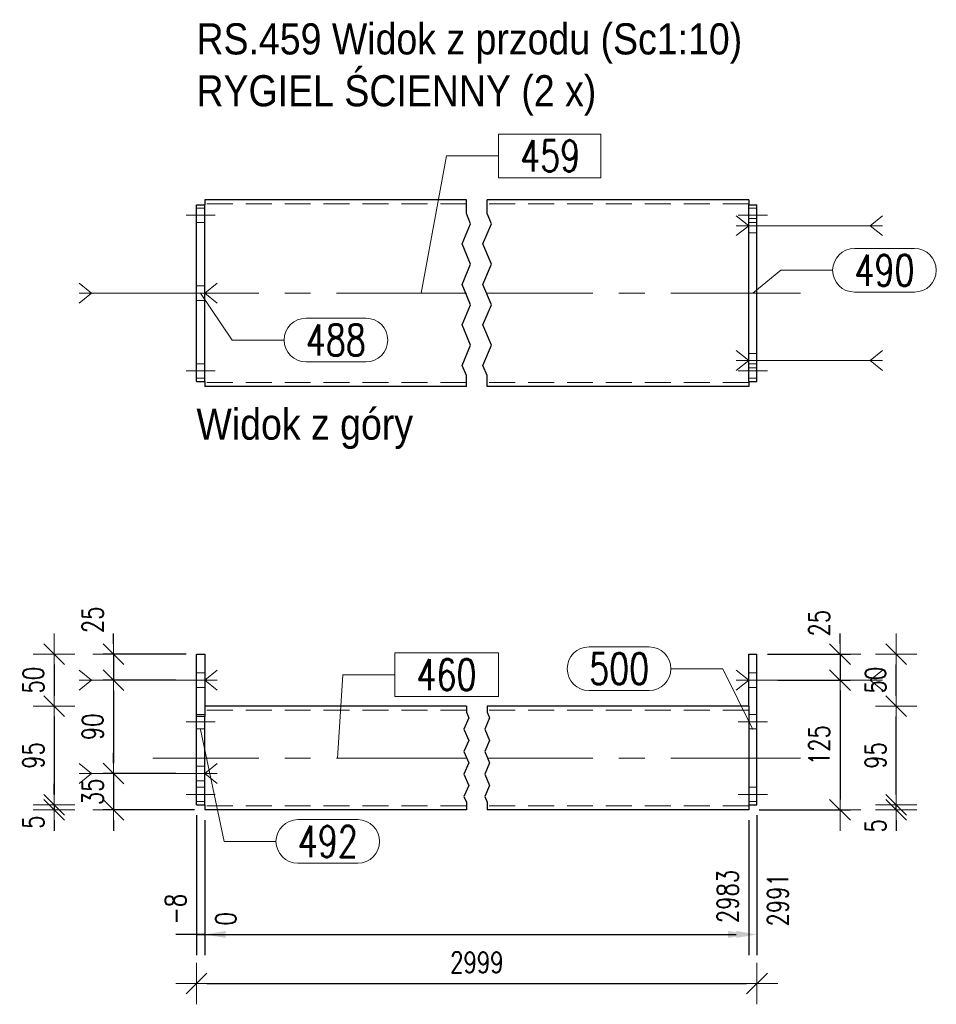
# Model space of a CAD drawing. Header units: millimetres. Extents: x -877 to 135, y 14151 to 14821.
# Tile 3 of 46: x -706 to -617, y 14207 to 14302. Entities that reach past the tile are written whole.
import ezdxf

# ---------------------------------------------------------------- set-up
doc = ezdxf.new("R2010")
doc.units = ezdxf.units.MM
doc.header["$LTSCALE"] = 10
doc.linetypes.add('HIDDEN', pattern=[0.375, 0.25, -0.125])
doc.linetypes.add('MITTE', pattern=[2, 1.25, -0.25, 0.25, -0.25])
doc.layers.get('Defpoints').update_dxf_attribs({"color": 1})
for name, color, linetype, lineweight in [('PS_Bolt', 4, 'Continuous', 13), ('PS_DIM', 4, 'Continuous', 13), ('PS_Hidden', 2, 'HIDDEN', 9), ('PS_Mid', 5, 'MITTE', 15), ('PS_Pos', 1, 'Continuous', 15), ('PS_Shape', 161, 'Continuous', 30), ('PS_SOLID', 7, 'Continuous', 30), ('PS_TEXT', 3, 'Continuous', 18)]:
    doc.layers.add(name, color=color, linetype=linetype, lineweight=lineweight)
doc.styles.add('gil', font='txt', dxfattribs={"width": 0.9})
doc.styles.add('simplex', font='simplex.shx', dxfattribs={"width": 0.75})
doc.dimstyles.new('1_10_GŁ_DS1-LS10', dxfattribs={"dimtxt": 2, "dimasz": 2, "dimexe": 2, "dimexo": 1, "dimgap": 1, "dimtad": 1, "dimjust": 4, "dimdec": 0, "dimlfac": 10, "dimtxsty": 'simplex', "dimblk1": 'NONE', "dimsah": 1, "dimcen": 2, "dimclrd": 256, "dimclre": 256, "dimclrt": 3, "dimadec": 1, "dimazin": 0, "dimtfac": 1, "dimtdec": 0, "dimtmove": 2, "dimatfit": 3, "dimfxl": 1, "dimarcsym": 0})
doc.dimstyles.new('1_10_PRZ', dxfattribs={"dimtxt": 2, "dimasz": 1, "dimexe": 2, "dimexo": 5, "dimgap": 1, "dimtad": 1, "dimdec": 0, "dimlfac": 10, "dimtxsty": 'simplex', "dimblk": 'dimznak', "dimcen": 2, "dimse1": 1, "dimse2": 1, "dimclrt": 3, "dimadec": 1, "dimazin": 0, "dimtfac": 1, "dimtdec": 0, "dimtix": 1, "dimtmove": 2, "dimatfit": 3, "dimldrblk": 'dim-grot', "dimfxl": 1, "dimarcsym": 0})
doc.dimstyles.new('1_10_PRZ_DS1-LS10', dxfattribs={"dimtxt": 2, "dimasz": 1, "dimexe": 2, "dimexo": 5, "dimgap": 1, "dimtad": 1, "dimdec": 0, "dimlfac": 10, "dimtxsty": 'simplex', "dimblk": 'dimznak', "dimcen": 2, "dimse1": 1, "dimse2": 1, "dimclrt": 3, "dimadec": 1, "dimazin": 0, "dimtfac": 1, "dimtdec": 0, "dimtix": 1, "dimtmove": 2, "dimatfit": 3, "dimldrblk": 'dim-grot', "dimfxl": 1, "dimarcsym": 0})
doc.dimstyles.new('1_10_SC', dxfattribs={"dimtxt": 2, "dimasz": 1, "dimexe": 1, "dimexo": 1, "dimgap": 1, "dimtad": 1, "dimdec": 0, "dimlfac": 10, "dimtxsty": 'simplex', "dimblk": 'dimznak', "dimcen": 2, "dimclrd": 256, "dimclre": 256, "dimclrt": 3, "dimadec": 1, "dimazin": 0, "dimtfac": 1, "dimtdec": 0, "dimtix": 1, "dimtmove": 2, "dimatfit": 3, "dimldrblk": 'dim-grot', "dimfxl": 1, "dimarcsym": 0})

# ---------------------------------------------------------------- blocks, each defined once
blk = doc.blocks.new('dimznak')
at = {"color": 0}
for points in [[(0, 2), (0, -2)], [(-2, 0), (2, 0)]]:
    blk.add_lwpolyline(points, dxfattribs=at)
at = {"color": 2}
blk.add_lwpolyline([(1, 1), (-1, -1)], dxfattribs=at)
blk = doc.blocks.new('*D29')
at = {"layer": 'Defpoints', "color": 0, "transparency": 16777216}
for p in [(-634.603, 14240.891), (-633.603, 14238.391), (-626.603, 14238.391)]:
    blk.add_point(p, dxfattribs=at)
at = {"layer": 'PS_DIM', "lineweight": -2, "transparency": 16777216}
for p, q in [((-626.603, 14241.891), (-626.603, 14242.891)), ((-633.603, 14240.891), (-625.603, 14240.891)), ((-626.603, 14240.891), (-626.603, 14238.391)), ((-632.603, 14238.391), (-625.603, 14238.391)), ((-626.603, 14237.391), (-626.603, 14236.391))]:
    blk.add_line(p, q, dxfattribs=at)
for p, rotation in [((-626.603, 14240.891), 270), ((-626.603, 14238.391), 90)]:
    blk.add_blockref('dimznak', p, dxfattribs=dict(at, rotation=rotation))
at = {"layer": 'PS_DIM', "color": 3, "transparency": 16777216, "insert": (-628.603, 14243.885), "char_height": 2, "attachment_point": 5, "rotation": 90, "style": 'simplex'}
blk.add_mtext('25', dxfattribs=at)
blk = doc.blocks.new('dim-grot')
blk.add_hatch(color=256).paths.add_polyline_path([(0, 0), (-2, 0.5), (-2, -0.5)])
blk.add_lwpolyline([(0, 0), (-2, 0.5), (-2, -0.5), (0, 0)])
blk = doc.blocks.new('*D30')
at = {"layer": 'Defpoints', "color": 0, "transparency": 16777216}
for p in [(-633.603, 14238.391), (-635.403, 14225.891), (-626.603, 14225.891)]:
    blk.add_point(p, dxfattribs=at)
at = {"layer": 'PS_DIM', "lineweight": -2, "transparency": 16777216}
for p, q in [((-632.603, 14238.391), (-625.603, 14238.391)), ((-626.603, 14237.391), (-626.603, 14226.891)), ((-634.403, 14225.891), (-625.603, 14225.891))]:
    blk.add_line(p, q, dxfattribs=at)
for p, rotation in [((-626.603, 14238.391), 90), ((-626.603, 14225.891), 270)]:
    blk.add_blockref('dimznak', p, dxfattribs=dict(at, rotation=rotation))
at = {"layer": 'PS_DIM', "color": 3, "transparency": 16777216, "insert": (-628.603, 14232.141), "char_height": 2, "attachment_point": 5, "rotation": 90, "style": 'simplex'}
blk.add_mtext('125', dxfattribs=at)
blk = doc.blocks.new('*D31')
at = {"layer": 'Defpoints', "color": 0, "transparency": 16777216}
for p in [(-634.603, 14226.391), (-621.187, 14226.391), (-635.403, 14225.891)]:
    blk.add_point(p, dxfattribs=at)
at = {"layer": 'PS_DIM', "color": 0, "lineweight": -2, "transparency": 16777216}
for p, q in [((-621.187, 14227.391), (-621.187, 14228.391)), ((-621.187, 14225.891), (-621.187, 14226.391)), ((-621.187, 14224.891), (-621.187, 14223.891))]:
    blk.add_line(p, q, dxfattribs=at)
for p, rotation in [((-621.187, 14226.391), 270), ((-621.187, 14225.891), 90)]:
    blk.add_blockref('dimznak', p, dxfattribs=dict(at, rotation=rotation))
at = {"layer": 'PS_DIM', "color": 3, "transparency": 16777216, "insert": (-623.187, 14224.355), "char_height": 2, "attachment_point": 5, "rotation": 90, "style": 'simplex'}
blk.add_mtext('5', dxfattribs=at)
blk = doc.blocks.new('*D32')
at = {"layer": 'Defpoints', "color": 0, "transparency": 16777216}
for p in [(-635.403, 14235.891), (-621.187, 14235.891), (-634.603, 14226.391)]:
    blk.add_point(p, dxfattribs=at)
at = {"layer": 'PS_DIM', "color": 0, "lineweight": -2, "transparency": 16777216}
blk.add_line((-621.187, 14227.391), (-621.187, 14234.891), dxfattribs=at)
for p, rotation in [((-621.187, 14235.891), 90), ((-621.187, 14226.391), 270)]:
    blk.add_blockref('dimznak', p, dxfattribs=dict(at, rotation=rotation))
at = {"layer": 'PS_DIM', "color": 3, "transparency": 16777216, "insert": (-623.187, 14231.141), "char_height": 2, "attachment_point": 5, "rotation": 90, "style": 'simplex'}
blk.add_mtext('95', dxfattribs=at)
blk = doc.blocks.new('*D33')
at = {"layer": 'Defpoints', "color": 0, "transparency": 16777216}
for p in [(-634.603, 14240.891), (-621.187, 14240.891), (-635.403, 14235.891)]:
    blk.add_point(p, dxfattribs=at)
at = {"layer": 'PS_DIM', "color": 0, "lineweight": -2, "transparency": 16777216}
blk.add_line((-621.187, 14236.891), (-621.187, 14239.891), dxfattribs=at)
for p, rotation in [((-621.187, 14240.891), 90), ((-621.187, 14235.891), 270)]:
    blk.add_blockref('dimznak', p, dxfattribs=dict(at, rotation=rotation))
at = {"layer": 'PS_DIM', "color": 3, "transparency": 16777216, "insert": (-623.187, 14238.391), "char_height": 2, "attachment_point": 5, "rotation": 90, "style": 'simplex'}
blk.add_mtext('50', dxfattribs=at)
blk = doc.blocks.new('*D40')
at = {"layer": 'Defpoints', "color": 0, "transparency": 16777216}
for p in [(-688.603, 14240.891), (-696.603, 14238.391), (-689.603, 14238.391)]:
    blk.add_point(p, dxfattribs=at)
at = {"layer": 'PS_DIM', "lineweight": -2, "transparency": 16777216}
for p, q in [((-696.603, 14241.891), (-696.603, 14242.891)), ((-689.603, 14240.891), (-697.603, 14240.891)), ((-696.603, 14240.891), (-696.603, 14238.391)), ((-690.603, 14238.391), (-697.603, 14238.391)), ((-696.603, 14237.391), (-696.603, 14236.391))]:
    blk.add_line(p, q, dxfattribs=at)
for p, rotation in [((-696.603, 14240.891), 270), ((-696.603, 14238.391), 90)]:
    blk.add_blockref('dimznak', p, dxfattribs=dict(at, rotation=rotation))
at = {"layer": 'PS_DIM', "color": 3, "transparency": 16777216, "insert": (-698.603, 14244.214), "char_height": 2, "attachment_point": 5, "rotation": 90, "style": 'simplex'}
blk.add_mtext('25', dxfattribs=at)
blk = doc.blocks.new('*D41')
at = {"layer": 'Defpoints', "color": 0, "transparency": 16777216}
for p in [(-689.603, 14238.391), (-696.603, 14229.391), (-689.603, 14229.391)]:
    blk.add_point(p, dxfattribs=at)
at = {"layer": 'PS_DIM', "lineweight": -2, "transparency": 16777216}
for p, q in [((-690.603, 14238.391), (-697.603, 14238.391)), ((-696.603, 14237.391), (-696.603, 14230.391)), ((-690.603, 14229.391), (-697.603, 14229.391))]:
    blk.add_line(p, q, dxfattribs=at)
for p, rotation in [((-696.603, 14238.391), 90), ((-696.603, 14229.391), 270)]:
    blk.add_blockref('dimznak', p, dxfattribs=dict(at, rotation=rotation))
at = {"layer": 'PS_DIM', "color": 3, "transparency": 16777216, "insert": (-698.603, 14233.891), "char_height": 2, "attachment_point": 5, "rotation": 90, "style": 'simplex'}
blk.add_mtext('90', dxfattribs=at)
blk = doc.blocks.new('*D42')
at = {"layer": 'Defpoints', "color": 0, "transparency": 16777216}
for p in [(-689.603, 14229.391), (-696.603, 14225.891), (-687.803, 14225.891)]:
    blk.add_point(p, dxfattribs=at)
at = {"layer": 'PS_DIM', "lineweight": -2, "transparency": 16777216}
for p, q in [((-696.603, 14230.391), (-696.603, 14231.391)), ((-690.603, 14229.391), (-697.603, 14229.391)), ((-696.603, 14229.391), (-696.603, 14225.891)), ((-688.803, 14225.891), (-697.603, 14225.891)), ((-696.603, 14224.891), (-696.603, 14223.891))]:
    blk.add_line(p, q, dxfattribs=at)
for p, rotation in [((-696.603, 14229.391), 270), ((-696.603, 14225.891), 90)]:
    blk.add_blockref('dimznak', p, dxfattribs=dict(at, rotation=rotation))
at = {"layer": 'PS_DIM', "color": 3, "transparency": 16777216, "insert": (-698.603, 14227.641), "char_height": 2, "attachment_point": 5, "rotation": 90, "style": 'simplex'}
blk.add_mtext('35', dxfattribs=at)
blk = doc.blocks.new('*D43')
at = {"layer": 'Defpoints', "color": 0, "transparency": 16777216}
for p in [(-687.803, 14240.891), (-702.322, 14235.891), (-687.803, 14235.891)]:
    blk.add_point(p, dxfattribs=at)
at = {"layer": 'PS_DIM', "color": 0, "lineweight": -2, "transparency": 16777216}
blk.add_line((-702.322, 14239.891), (-702.322, 14236.891), dxfattribs=at)
for p, rotation in [((-702.322, 14240.891), 90), ((-702.322, 14235.891), 270)]:
    blk.add_blockref('dimznak', p, dxfattribs=dict(at, rotation=rotation))
at = {"layer": 'PS_DIM', "color": 3, "transparency": 16777216, "insert": (-704.322, 14238.391), "char_height": 2, "attachment_point": 5, "rotation": 90, "style": 'simplex'}
blk.add_mtext('50', dxfattribs=at)
blk = doc.blocks.new('*D44')
at = {"layer": 'Defpoints', "color": 0, "transparency": 16777216}
for p in [(-687.803, 14235.891), (-702.322, 14226.391), (-688.603, 14226.391)]:
    blk.add_point(p, dxfattribs=at)
at = {"layer": 'PS_DIM', "color": 0, "lineweight": -2, "transparency": 16777216}
blk.add_line((-702.322, 14234.891), (-702.322, 14227.391), dxfattribs=at)
for p, rotation in [((-702.322, 14235.891), 90), ((-702.322, 14226.391), 270)]:
    blk.add_blockref('dimznak', p, dxfattribs=dict(at, rotation=rotation))
at = {"layer": 'PS_DIM', "color": 3, "transparency": 16777216, "insert": (-704.322, 14231.141), "char_height": 2, "attachment_point": 5, "rotation": 90, "style": 'simplex'}
blk.add_mtext('95', dxfattribs=at)
blk = doc.blocks.new('*D45')
at = {"layer": 'Defpoints', "color": 0, "transparency": 16777216}
for p in [(-688.603, 14226.391), (-702.322, 14225.891), (-687.803, 14225.891)]:
    blk.add_point(p, dxfattribs=at)
at = {"layer": 'PS_DIM', "color": 0, "lineweight": -2, "transparency": 16777216}
for p, q in [((-702.322, 14227.391), (-702.322, 14228.391)), ((-702.322, 14226.391), (-702.322, 14225.891)), ((-702.322, 14224.891), (-702.322, 14223.891))]:
    blk.add_line(p, q, dxfattribs=at)
for p, rotation in [((-702.322, 14226.391), 270), ((-702.322, 14225.891), 90)]:
    blk.add_blockref('dimznak', p, dxfattribs=dict(at, rotation=rotation))
at = {"layer": 'PS_DIM', "color": 3, "transparency": 16777216, "insert": (-704.322, 14224.723), "char_height": 2, "attachment_point": 5, "rotation": 90, "style": 'simplex'}
blk.add_mtext('5', dxfattribs=at)
blk = doc.blocks.new('*D174')
at = {"layer": 'Defpoints', "color": 0, "transparency": 16777216}
for p in [(-688.603, 14226.391), (-687.803, 14225.891), (-687.803, 14213.891)]:
    blk.add_point(p, dxfattribs=at)
at = {"layer": 'PS_DIM', "lineweight": -2, "transparency": 16777216}
for p, q in [((-688.603, 14225.391), (-688.603, 14211.891)), ((-687.803, 14224.891), (-687.803, 14211.891)), ((-688.603, 14213.891), (-690.603, 14213.891)), ((-688.603, 14213.891), (-687.803, 14213.891)), ((-685.803, 14213.891), (-683.803, 14213.891))]:
    blk.add_line(p, q, dxfattribs=at)
at = {"layer": 'PS_DIM', "transparency": 16777216}
blk.add_solid([(-685.803, 14214.224), (-685.803, 14213.557), (-687.803, 14213.891)], dxfattribs=at)
at = {"layer": 'PS_DIM', "color": 3, "transparency": 16777216, "insert": (-690.623, 14216.339), "char_height": 2, "attachment_point": 5, "rotation": 90, "style": 'simplex'}
blk.add_mtext('-8', dxfattribs=at)
blk = doc.blocks.new('_None')
blk = doc.blocks.new('*D175')
at = {"layer": 'Defpoints', "color": 0, "transparency": 16777216}
for p in [(-687.803, 14225.891), (-687.803, 14225.891), (-687.803, 14213.891)]:
    blk.add_point(p, dxfattribs=at)
at = {"layer": 'PS_DIM', "lineweight": -2, "transparency": 16777216}
for p, q in [((-687.803, 14224.891), (-687.803, 14211.891)), ((-687.803, 14224.891), (-687.803, 14211.891)), ((-687.803, 14213.891), (-689.803, 14213.891)), ((-685.803, 14213.891), (-683.803, 14213.891))]:
    blk.add_line(p, q, dxfattribs=at)
at = {"layer": 'PS_DIM', "transparency": 16777216}
blk.add_solid([(-685.803, 14214.224), (-685.803, 14213.557), (-687.803, 14213.891)], dxfattribs=at)
at = {"layer": 'PS_DIM', "color": 3, "transparency": 16777216, "insert": (-685.783, 14215.411), "char_height": 2, "attachment_point": 5, "rotation": 90, "style": 'simplex'}
blk.add_mtext('0', dxfattribs=at)
blk = doc.blocks.new('*D176')
at = {"layer": 'Defpoints', "color": 0, "transparency": 16777216}
for p in [(-687.803, 14225.891), (-635.403, 14225.891), (-635.403, 14213.891)]:
    blk.add_point(p, dxfattribs=at)
at = {"layer": 'PS_DIM', "lineweight": -2, "transparency": 16777216}
for p, q in [((-687.803, 14224.891), (-687.803, 14211.891)), ((-635.403, 14224.891), (-635.403, 14211.891)), ((-687.803, 14213.891), (-637.403, 14213.891))]:
    blk.add_line(p, q, dxfattribs=at)
at = {"layer": 'PS_DIM', "transparency": 16777216}
blk.add_solid([(-637.403, 14214.224), (-637.403, 14213.557), (-635.403, 14213.891)], dxfattribs=at)
at = {"layer": 'PS_DIM', "color": 3, "transparency": 16777216, "insert": (-637.423, 14217.553), "char_height": 2, "attachment_point": 5, "rotation": 90, "style": 'simplex'}
blk.add_mtext('2983', dxfattribs=at)
blk = doc.blocks.new('*D177')
at = {"layer": 'Defpoints', "color": 0, "transparency": 16777216}
for p in [(-634.603, 14226.391), (-687.803, 14225.891), (-634.603, 14213.891)]:
    blk.add_point(p, dxfattribs=at)
at = {"layer": 'PS_DIM', "lineweight": -2, "transparency": 16777216}
for p, q in [((-687.803, 14224.891), (-687.803, 14211.891)), ((-634.603, 14225.391), (-634.603, 14211.891)), ((-687.803, 14213.891), (-636.603, 14213.891))]:
    blk.add_line(p, q, dxfattribs=at)
at = {"layer": 'PS_DIM', "transparency": 16777216}
blk.add_solid([(-636.603, 14214.224), (-636.603, 14213.557), (-634.603, 14213.891)], dxfattribs=at)
at = {"layer": 'PS_DIM', "color": 3, "transparency": 16777216, "insert": (-632.583, 14217.232), "char_height": 2, "attachment_point": 5, "rotation": 90, "style": 'simplex'}
blk.add_mtext('2991', dxfattribs=at)
blk = doc.blocks.new('*D274')
at = {"layer": 'Defpoints', "color": 0, "transparency": 16777216}
for p in [(-688.603, 14226.391), (-634.603, 14226.391), (-634.603, 14209.16)]:
    blk.add_point(p, dxfattribs=at)
at = {"layer": 'PS_DIM', "color": 0, "lineweight": -2, "transparency": 16777216}
blk.add_line((-687.603, 14209.16), (-635.603, 14209.16), dxfattribs=at)
at = {"layer": 'PS_DIM', "color": 0, "lineweight": -2, "transparency": 16777216, "rotation": 180}
blk.add_blockref('dimznak', (-688.603, 14209.16), dxfattribs=at)
at = {"layer": 'PS_DIM', "color": 0, "lineweight": -2, "transparency": 16777216}
blk.add_blockref('dimznak', (-634.603, 14209.16), dxfattribs=at)
at = {"layer": 'PS_DIM', "color": 3, "transparency": 16777216, "insert": (-661.603, 14211.2), "char_height": 2, "attachment_point": 5, "style": 'simplex'}
blk.add_mtext('2999', dxfattribs=at)
blk = doc.blocks.new('*X753')
at = {"color": 3, "style": 'gil', "width": 0.9}
for s, p in [('RS.459 Widok z przodu (Sc1:10)', (-688.603, 14298.686)), ('RYGIEL ŚCIENNY (2 x)', (-688.603, 14293.686))]:
    blk.add_text(s, height=3, dxfattribs=at).set_placement(p)
blk = doc.blocks.new('*X754')
at = {"color": 1}
for p, q in [((-662.603, 14283.347), (-662.603, 14284.684)), ((-660.603, 14283.347), (-660.603, 14284.684)), ((-662.19, 14282.371), (-662.603, 14283.347)), ((-660.19, 14282.371), (-660.603, 14283.347)), ((-663.015, 14280.421), (-662.19, 14282.371)), ((-661.015, 14280.421), (-660.19, 14282.371)), ((-662.19, 14278.47), (-663.015, 14280.421)), ((-660.19, 14278.47), (-661.015, 14280.421)), ((-663.015, 14276.52), (-662.19, 14278.47)), ((-661.015, 14276.52), (-660.19, 14278.47)), ((-662.19, 14274.569), (-663.015, 14276.52)), ((-660.19, 14274.569), (-661.015, 14276.52)), ((-663.015, 14272.619), (-662.19, 14274.569)), ((-661.015, 14272.619), (-660.19, 14274.569)), ((-662.19, 14270.668), (-663.015, 14272.619)), ((-660.19, 14270.668), (-661.015, 14272.619)), ((-663.015, 14268.718), (-662.19, 14270.668)), ((-661.015, 14268.718), (-660.19, 14270.668)), ((-662.603, 14267.743), (-663.015, 14268.718)), ((-660.603, 14267.743), (-661.015, 14268.718)), ((-662.603, 14266.684), (-662.603, 14267.743)), ((-660.603, 14266.684), (-660.603, 14267.743))]:
    blk.add_line(p, q, dxfattribs=at)
at = {"layer": 'PS_Hidden', "color": 2, "linetype": 'HIDDEN'}
for p, q in [((-662.603, 14284.284), (-687.803, 14284.284)), ((-635.403, 14284.284), (-660.603, 14284.284)), ((-688.603, 14283.884), (-687.803, 14283.884)), ((-634.603, 14283.884), (-635.403, 14283.884)), ((-688.603, 14282.484), (-687.803, 14282.484)), ((-635.403, 14282.884), (-634.603, 14282.884)), ((-634.603, 14282.484), (-635.403, 14282.484)), ((-635.403, 14281.484), (-634.603, 14281.484)), ((-688.603, 14276.384), (-687.803, 14276.384)), ((-688.603, 14274.984), (-687.803, 14274.984)), ((-635.403, 14269.884), (-634.603, 14269.884)), ((-688.603, 14268.884), (-687.803, 14268.884)), ((-634.603, 14268.884), (-635.403, 14268.884)), ((-635.403, 14268.484), (-634.603, 14268.484)), ((-688.603, 14267.484), (-687.803, 14267.484)), ((-634.603, 14267.484), (-635.403, 14267.484)), ((-662.603, 14267.084), (-687.803, 14267.084)), ((-635.403, 14267.084), (-660.603, 14267.084))]:
    blk.add_line(p, q, dxfattribs=at)
at = {"layer": 'PS_Mid', "color": 5, "linetype": 'MITTE'}
for p, q in [((-686.803, 14283.184), (-689.603, 14283.184)), ((-686.803, 14283.184), (-689.603, 14283.184)), ((-636.403, 14283.184), (-633.603, 14283.184)), ((-636.403, 14283.184), (-633.603, 14283.184)), ((-633.603, 14282.184), (-636.403, 14282.184)), ((-662.603, 14275.684), (-692.803, 14275.684)), ((-686.803, 14275.684), (-689.603, 14275.684)), ((-686.803, 14275.684), (-689.603, 14275.684)), ((-630.403, 14275.684), (-660.603, 14275.684)), ((-633.603, 14269.184), (-636.403, 14269.184)), ((-686.803, 14268.184), (-689.603, 14268.184)), ((-686.803, 14268.184), (-689.603, 14268.184)), ((-636.403, 14268.184), (-633.603, 14268.184)), ((-636.403, 14268.184), (-633.603, 14268.184))]:
    blk.add_line(p, q, dxfattribs=at)
at = {"layer": 'PS_SOLID', "color": 7, "linetype": 'Continuous'}
for p, q in [((-687.803, 14284.684), (-687.803, 14284.184)), ((-662.603, 14284.684), (-687.803, 14284.684)), ((-635.403, 14284.684), (-660.603, 14284.684)), ((-635.403, 14284.684), (-635.403, 14284.184)), ((-688.603, 14267.184), (-688.603, 14284.184)), ((-688.603, 14284.184), (-687.803, 14284.184)), ((-687.803, 14267.184), (-687.803, 14284.184)), ((-635.403, 14267.184), (-635.403, 14284.184)), ((-635.403, 14284.184), (-634.603, 14284.184)), ((-634.603, 14267.184), (-634.603, 14284.184)), ((-688.603, 14267.184), (-687.803, 14267.184)), ((-687.803, 14267.184), (-687.803, 14266.684)), ((-635.403, 14267.184), (-634.603, 14267.184)), ((-635.403, 14267.184), (-635.403, 14266.684)), ((-662.603, 14266.684), (-687.803, 14266.684)), ((-635.403, 14266.684), (-660.603, 14266.684))]:
    blk.add_line(p, q, dxfattribs=at)
blk = doc.blocks.new('*X755')
at = {"color": 5, "linetype": 'Continuous'}
for p, q in [((-699.903, 14276.644), (-698.703, 14275.684)), ((-686.603, 14276.644), (-687.803, 14275.684)), ((-698.703, 14275.684), (-699.903, 14274.724)), ((-686.603, 14275.684), (-699.903, 14275.684)), ((-687.803, 14275.684), (-686.603, 14274.724))]:
    blk.add_line(p, q, dxfattribs=at)
blk = doc.blocks.new('*X756')
at = {"color": 5, "linetype": 'Continuous'}
for p, q in [((-699.903, 14276.644), (-698.703, 14275.684)), ((-686.603, 14276.644), (-687.803, 14275.684)), ((-698.703, 14275.684), (-699.903, 14274.724)), ((-686.603, 14275.684), (-699.903, 14275.684)), ((-687.803, 14275.684), (-686.603, 14274.724))]:
    blk.add_line(p, q, dxfattribs=at)
blk = doc.blocks.new('*X757')
at = {"color": 4, "linetype": 'Continuous'}
for p, q in [((-636.603, 14270.144), (-635.403, 14269.184)), ((-622.503, 14270.144), (-623.703, 14269.184)), ((-635.403, 14269.184), (-636.603, 14268.224)), ((-622.503, 14269.184), (-636.603, 14269.184)), ((-623.703, 14269.184), (-622.503, 14268.224))]:
    blk.add_line(p, q, dxfattribs=at)
blk = doc.blocks.new('*X758')
at = {"color": 4, "linetype": 'Continuous'}
for p, q in [((-636.603, 14283.144), (-635.403, 14282.184)), ((-622.503, 14283.144), (-623.703, 14282.184)), ((-635.403, 14282.184), (-636.603, 14281.224)), ((-622.503, 14282.184), (-636.603, 14282.184)), ((-623.703, 14282.184), (-622.503, 14281.224))]:
    blk.add_line(p, q, dxfattribs=at)
blk = doc.blocks.new('*X761')
at = {"color": 1}
for p, q in [((-649.632, 14291.011), (-659.511, 14291.011)), ((-659.511, 14291.011), (-659.511, 14286.811)), ((-649.632, 14286.811), (-649.632, 14291.011)), ((-666.956, 14275.684), (-664.511, 14288.911)), ((-664.511, 14288.911), (-659.511, 14288.911)), ((-659.511, 14286.811), (-649.632, 14286.811))]:
    blk.add_line(p, q, dxfattribs=at)
at = {"color": 30, "style": 'simplex', "width": 0.75}
blk.add_text('459', height=3, dxfattribs=at).set_placement((-657.411, 14287.411))
blk = doc.blocks.new('*X762')
at = {"color": 1}
for p, q in [((-625.211, 14279.986), (-619.426, 14279.986)), ((-635.003, 14275.684), (-632.311, 14277.886)), ((-632.311, 14277.886), (-627.311, 14277.886)), ((-625.211, 14275.786), (-619.426, 14275.786))]:
    blk.add_line(p, q, dxfattribs=at)
for centre, start, end in [((-625.211, 14277.886), 90, 270), ((-619.426, 14277.886), 270, 90)]:
    blk.add_arc(centre, 2.1, start, end, dxfattribs=at)
at = {"color": 30, "style": 'simplex', "width": 0.75}
blk.add_text('490', height=3, dxfattribs=at).set_placement((-625.211, 14276.386))
blk = doc.blocks.new('*X763')
at = {"color": 1}
for p, q in [((-688.203, 14275.684), (-685.161, 14271.165)), ((-678.061, 14273.265), (-672.276, 14273.265)), ((-685.161, 14271.165), (-680.161, 14271.165)), ((-678.061, 14269.065), (-672.276, 14269.065))]:
    blk.add_line(p, q, dxfattribs=at)
for centre, start, end in [((-678.061, 14271.165), 90, 270), ((-672.276, 14271.165), 270, 90)]:
    blk.add_arc(centre, 2.1, start, end, dxfattribs=at)
at = {"color": 30, "style": 'simplex', "width": 0.75}
blk.add_text('488', height=3, dxfattribs=at).set_placement((-678.061, 14269.665))
blk = doc.blocks.new('*X764')
at = {"color": 3, "style": 'gil', "width": 0.9}
blk.add_text('Widok z góry', height=3, dxfattribs=at).set_placement((-688.603, 14261.566))
blk = doc.blocks.new('*X765')
at = {"color": 5, "linetype": 'Continuous'}
for p, q in [((-699.903, 14239.351), (-698.703, 14238.391)), ((-686.603, 14239.351), (-687.803, 14238.391)), ((-698.703, 14238.391), (-699.903, 14237.431)), ((-686.603, 14238.391), (-699.903, 14238.391)), ((-687.803, 14238.391), (-686.603, 14237.431))]:
    blk.add_line(p, q, dxfattribs=at)
blk = doc.blocks.new('*X766')
at = {"color": 5, "linetype": 'Continuous'}
for p, q in [((-699.903, 14230.351), (-698.703, 14229.391)), ((-686.603, 14230.351), (-687.803, 14229.391)), ((-698.703, 14229.391), (-699.903, 14228.431)), ((-686.603, 14229.391), (-699.903, 14229.391)), ((-687.803, 14229.391), (-686.603, 14228.431))]:
    blk.add_line(p, q, dxfattribs=at)
blk = doc.blocks.new('*X767')
at = {"color": 4, "linetype": 'Continuous'}
for p, q in [((-636.603, 14239.351), (-635.403, 14238.391)), ((-622.503, 14239.351), (-623.703, 14238.391)), ((-635.403, 14238.391), (-636.603, 14237.431)), ((-622.503, 14238.391), (-636.603, 14238.391)), ((-623.703, 14238.391), (-622.503, 14237.431))]:
    blk.add_line(p, q, dxfattribs=at)
blk = doc.blocks.new('*X768')
at = {"color": 4, "linetype": 'Continuous'}
for p, q in [((-636.603, 14239.351), (-635.403, 14238.391)), ((-622.503, 14239.351), (-623.703, 14238.391)), ((-635.403, 14238.391), (-636.603, 14237.431)), ((-622.503, 14238.391), (-636.603, 14238.391)), ((-623.703, 14238.391), (-622.503, 14237.431))]:
    blk.add_line(p, q, dxfattribs=at)
blk = doc.blocks.new('*X771')
at = {"color": 1}
for p, q in [((-662.603, 14235.891), (-662.603, 14235.302)), ((-660.603, 14235.891), (-660.603, 14235.302)), ((-662.603, 14235.302), (-662.374, 14234.761)), ((-660.603, 14235.302), (-660.374, 14234.761)), ((-662.374, 14234.761), (-662.832, 14233.677)), ((-660.374, 14234.761), (-660.832, 14233.677)), ((-662.832, 14233.677), (-662.374, 14232.593)), ((-660.832, 14233.677), (-660.374, 14232.593)), ((-662.374, 14232.593), (-662.832, 14231.51)), ((-660.374, 14232.593), (-660.832, 14231.51)), ((-662.832, 14231.51), (-662.374, 14230.426)), ((-660.832, 14231.51), (-660.374, 14230.426)), ((-662.374, 14230.426), (-662.832, 14229.343)), ((-660.374, 14230.426), (-660.832, 14229.343)), ((-662.832, 14229.343), (-662.374, 14228.259)), ((-660.832, 14229.343), (-660.374, 14228.259)), ((-662.374, 14228.259), (-662.832, 14227.175)), ((-660.374, 14228.259), (-660.832, 14227.175)), ((-662.832, 14227.175), (-662.603, 14226.634)), ((-662.603, 14226.634), (-662.603, 14225.891)), ((-660.832, 14227.175), (-660.603, 14226.634)), ((-660.603, 14226.634), (-660.603, 14225.891))]:
    blk.add_line(p, q, dxfattribs=at)
at = {"layer": 'PS_Hidden', "color": 2, "linetype": 'HIDDEN'}
for p, q in [((-688.603, 14239.091), (-687.803, 14239.091)), ((-635.403, 14239.091), (-634.603, 14239.091)), ((-688.603, 14237.691), (-687.803, 14237.691)), ((-635.403, 14237.691), (-634.603, 14237.691)), ((-688.603, 14235.091), (-687.803, 14235.091)), ((-662.603, 14235.491), (-687.803, 14235.491)), ((-635.403, 14235.491), (-660.603, 14235.491)), ((-634.603, 14235.091), (-635.403, 14235.091)), ((-688.603, 14233.691), (-687.803, 14233.691)), ((-634.603, 14233.691), (-635.403, 14233.691)), ((-688.603, 14230.091), (-687.803, 14230.091)), ((-688.603, 14228.691), (-687.803, 14228.691)), ((-688.603, 14228.091), (-687.803, 14228.091)), ((-634.603, 14228.091), (-635.403, 14228.091)), ((-688.603, 14226.691), (-687.803, 14226.691)), ((-634.603, 14226.691), (-635.403, 14226.691)), ((-662.603, 14226.291), (-687.803, 14226.291)), ((-635.403, 14226.291), (-660.603, 14226.291))]:
    blk.add_line(p, q, dxfattribs=at)
at = {"layer": 'PS_Mid', "color": 5, "linetype": 'MITTE'}
for p, q in [((-686.803, 14238.391), (-689.603, 14238.391)), ((-633.603, 14238.391), (-636.403, 14238.391)), ((-633.603, 14238.391), (-636.403, 14238.391)), ((-686.803, 14234.391), (-689.603, 14234.391)), ((-686.803, 14234.391), (-689.603, 14234.391)), ((-636.403, 14234.391), (-633.603, 14234.391)), ((-636.403, 14234.391), (-633.603, 14234.391)), ((-662.603, 14230.891), (-692.803, 14230.891)), ((-630.403, 14230.891), (-660.603, 14230.891)), ((-686.803, 14229.391), (-689.603, 14229.391)), ((-686.803, 14227.391), (-689.603, 14227.391)), ((-686.803, 14227.391), (-689.603, 14227.391)), ((-636.403, 14227.391), (-633.603, 14227.391)), ((-636.403, 14227.391), (-633.603, 14227.391))]:
    blk.add_line(p, q, dxfattribs=at)
at = {"layer": 'PS_SOLID', "color": 7, "linetype": 'Continuous'}
for p, q in [((-688.603, 14234.891), (-688.603, 14240.891)), ((-688.603, 14240.891), (-687.803, 14240.891)), ((-687.803, 14240.891), (-687.803, 14234.891)), ((-635.403, 14235.891), (-635.403, 14240.891)), ((-635.403, 14240.891), (-634.603, 14240.891)), ((-634.603, 14226.391), (-634.603, 14240.891)), ((-662.603, 14235.891), (-687.803, 14235.891)), ((-635.403, 14235.891), (-660.603, 14235.891)), ((-635.403, 14235.891), (-635.403, 14225.891)), ((-688.603, 14226.391), (-688.603, 14234.891)), ((-687.803, 14234.891), (-688.603, 14234.891)), ((-687.803, 14226.391), (-687.803, 14234.891)), ((-688.603, 14226.391), (-687.803, 14226.391)), ((-687.803, 14226.391), (-687.803, 14225.891)), ((-635.403, 14226.391), (-634.603, 14226.391)), ((-662.603, 14225.891), (-687.803, 14225.891)), ((-635.403, 14225.891), (-660.603, 14225.891))]:
    blk.add_line(p, q, dxfattribs=at)
blk = doc.blocks.new('*X772')
at = {"color": 1}
for p, q in [((-659.513, 14241.02), (-669.499, 14241.02)), ((-669.499, 14241.02), (-669.499, 14236.82)), ((-659.513, 14236.82), (-659.513, 14241.02)), ((-675.016, 14230.891), (-674.499, 14238.92)), ((-674.499, 14238.92), (-669.499, 14238.92)), ((-669.499, 14236.82), (-659.513, 14236.82))]:
    blk.add_line(p, q, dxfattribs=at)
at = {"color": 30, "style": 'simplex', "width": 0.75}
blk.add_text('460', height=3, dxfattribs=at).set_placement((-667.399, 14237.42))
blk = doc.blocks.new('*X773')
at = {"color": 1}
for p, q in [((-650.783, 14241.597), (-644.997, 14241.597)), ((-642.897, 14239.497), (-637.897, 14239.497)), ((-635.003, 14233.641), (-637.897, 14239.497)), ((-650.783, 14237.397), (-644.997, 14237.397))]:
    blk.add_line(p, q, dxfattribs=at)
for centre, start, end in [((-650.783, 14239.497), 90, 270), ((-644.997, 14239.497), 270, 90)]:
    blk.add_arc(centre, 2.1, start, end, dxfattribs=at)
at = {"color": 30, "style": 'simplex', "width": 0.75}
blk.add_text('500', height=3, dxfattribs=at).set_placement((-650.783, 14237.997))
blk = doc.blocks.new('*X774')
at = {"color": 1}
for p, q in [((-688.203, 14233.641), (-685.944, 14222.853)), ((-678.844, 14224.953), (-673.058, 14224.953)), ((-685.944, 14222.853), (-680.944, 14222.853)), ((-678.844, 14220.753), (-673.058, 14220.753))]:
    blk.add_line(p, q, dxfattribs=at)
for centre, start, end in [((-678.844, 14222.853), 90, 270), ((-673.058, 14222.853), 270, 90)]:
    blk.add_arc(centre, 2.1, start, end, dxfattribs=at)
at = {"color": 30, "style": 'simplex', "width": 0.75}
blk.add_text('492', height=3, dxfattribs=at).set_placement((-678.844, 14221.353))

msp = doc.modelspace()

# ---------------------------------------------------------------- block references
at = {"layer": 'PS_Bolt', "color": 4}
for name in ['*X758', '*X757', '*X767', '*X768']:
    msp.add_blockref(name, (0, 0), dxfattribs=at)
at = {"layer": 'PS_Bolt', "color": 5}
for name in ['*X755', '*X756', '*X765', '*X766']:
    msp.add_blockref(name, (0, 0), dxfattribs=at)
at = {"layer": 'PS_Pos'}
for name in ['*X761', '*X762', '*X763', '*X773', '*X772', '*X774']:
    msp.add_blockref(name, (0, 0), dxfattribs=at)
at = {"layer": 'PS_Shape', "color": 20}
for name in ['*X754', '*X771']:
    msp.add_blockref(name, (0, 0), dxfattribs=at)
at = {"layer": 'PS_TEXT'}
for name in ['*X753', '*X764']:
    msp.add_blockref(name, (0, 0), dxfattribs=at)

# ---------------------------------------------------------------- dimensions: what is measured, and where the dimension line sits
at = {"layer": 'PS_DIM'}
for base, p1, p2, dimstyle, picture, middle in [((-696.603, 14238.391), (-688.603, 14240.891), (-689.603, 14238.391), '1_10_SC', '*D40', (-698.603, 14244.214)), ((-626.603, 14238.391), (-634.603, 14240.891), (-633.603, 14238.391), '1_10_SC', '*D29', (-628.603, 14243.885)), ((-702.322, 14225.891), (-688.603, 14226.391), (-687.803, 14225.891), '1_10_PRZ', '*D45', (-704.322, 14224.723)), ((-621.187, 14226.391), (-635.403, 14225.891), (-634.603, 14226.391), '1_10_PRZ', '*D31', (-623.187, 14224.355))]:
    dim = msp.add_linear_dim(base=base, p1=p1, p2=p2, angle=90, dimstyle=dimstyle, dxfattribs=at)
    dim.commit()
    dim.dimension.update_dxf_attribs({"geometry": picture, "text_midpoint": middle, "dimtype": 128})
for base, p1, p2, dimstyle, picture, middle in [((-702.322, 14235.891), (-687.803, 14240.891), (-687.803, 14235.891), '1_10_PRZ', '*D43', (-704.322, 14238.391)), ((-621.187, 14240.891), (-635.403, 14235.891), (-634.603, 14240.891), '1_10_PRZ', '*D33', (-623.187, 14238.391)), ((-696.603, 14229.391), (-689.603, 14238.391), (-689.603, 14229.391), '1_10_SC', '*D41', (-698.603, 14233.891)), ((-626.603, 14225.891), (-633.603, 14238.391), (-635.403, 14225.891), '1_10_SC', '*D30', (-628.603, 14232.141)), ((-702.322, 14226.391), (-687.803, 14235.891), (-688.603, 14226.391), '1_10_PRZ', '*D44', (-704.322, 14231.141)), ((-621.187, 14235.891), (-634.603, 14226.391), (-635.403, 14235.891), '1_10_PRZ', '*D32', (-623.187, 14231.141)), ((-696.603, 14225.891), (-689.603, 14229.391), (-687.803, 14225.891), '1_10_SC', '*D42', (-698.603, 14227.641))]:
    dim = msp.add_linear_dim(base=base, p1=p1, p2=p2, angle=90, dimstyle=dimstyle, dxfattribs=at)
    dim.commit()
    dim.dimension.update_dxf_attribs({"geometry": picture, "text_midpoint": middle})
for base, p1, p2, text, picture, middle in [((-687.803, 14213.891), (-688.603, 14226.391), (-687.803, 14225.891), '-8', '*D174', (-690.623, 14216.339)), ((-634.603, 14213.891), (-687.803, 14225.891), (-634.603, 14226.391), '2991', '*D177', (-632.583, 14217.232)), ((-687.803, 14213.891), (-687.803, 14225.891), (-687.803, 14225.891), '0', '*D175', (-685.783, 14215.411)), ((-635.403, 14213.891), (-687.803, 14225.891), (-635.403, 14225.891), '2983', '*D176', (-637.423, 14217.553))]:
    dim = msp.add_linear_dim(base=base, p1=p1, p2=p2, text=text, dimstyle='1_10_GŁ_DS1-LS10', dxfattribs=at)
    dim.commit()
    dim.dimension.update_dxf_attribs({"geometry": picture, "text_midpoint": middle, "dimtype": 128, "text_rotation": 90})
dim = msp.add_linear_dim(base=(-634.603, 14209.16), p1=(-688.603, 14226.391), p2=(-634.603, 14226.391), text='2999', dimstyle='1_10_PRZ_DS1-LS10', dxfattribs=at)
dim.commit()
dim.dimension.update_dxf_attribs({"geometry": '*D274', "text_midpoint": (-661.603, 14211.2), "dimtype": 128})

doc.saveas('drawing.dxf')
